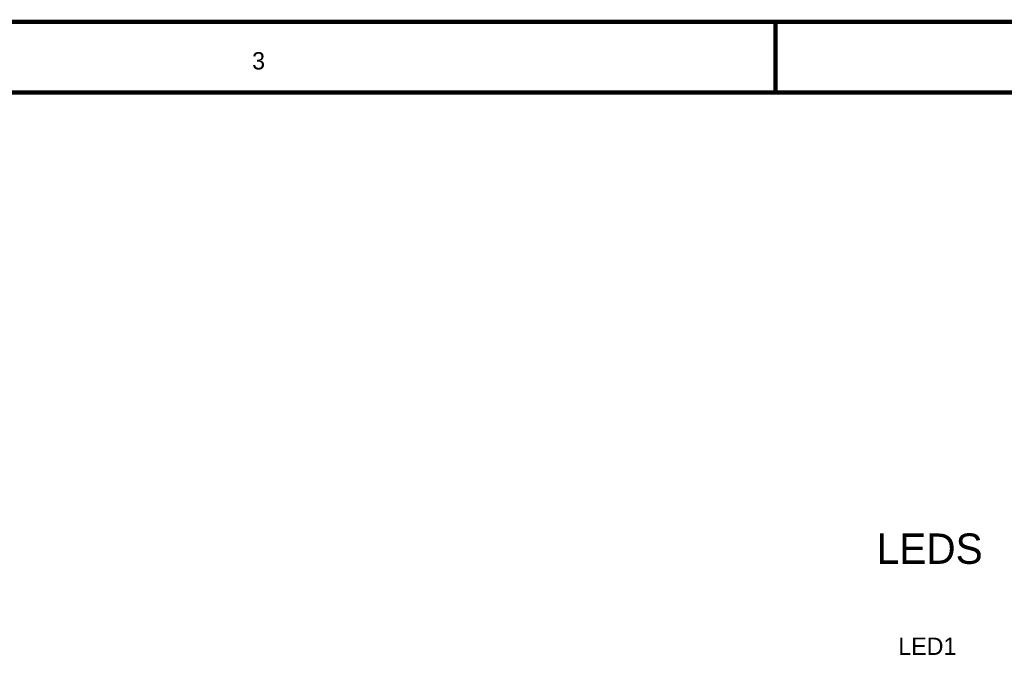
# Model space of a CAD drawing. Header units: inches. Extents: x 0 to 292, y 0 to 193.
# Tile 188 of 189: x 165 to 236, y 147 to 193. Entities that reach past the tile are written whole.
import ezdxf

# ---------------------------------------------------------------- set-up
doc = ezdxf.new("R2010")
doc.units = ezdxf.units.IN
doc.layers.add('Sheet', color=255, linetype='Continuous')

msp = doc.modelspace()

# ---------------------------------------------------------------- linework, layer by layer
at = {"layer": 'Sheet'}
for points in [[(0.058, 193.04, 0.3, 0.3, 0), (292.061, 193.04, 0.3, 0.3, 0), (292.061, 0, 0.3, 0.3, 0), (0.058, 0, 0.3, 0.3, 0), (0.058, 193.04, 0.3, 0.3, 0)], [(0.058, 193.04, 0.0991, 0.0991, 0), (0.058, 0, 0.0991, 0.0991, 0), (292.061, 0, 0.0991, 0.0991, 0), (292.061, 193.04, 0.0991, 0.0991, 0), (0.058, 193.04, 0.0991, 0.0991, 0), (0.058, 193.04, 0.0991, 0.0991, 0)], [(5.144, 187.953, 0.3, 0.3, 0), (286.976, 187.953, 0.3, 0.3, 0), (286.976, 5.068, 0.3, 0.3, 0), (5.144, 5.068, 0.3, 0.3, 0), (5.144, 187.953, 0.3, 0.3, 0)], [(5.144, 187.953, 0.0991, 0.0991, 0), (5.144, 5.068, 0.0991, 0.0991, 0), (286.976, 5.068, 0.0991, 0.0991, 0), (286.976, 187.953, 0.0991, 0.0991, 0), (5.144, 187.953, 0.0991, 0.0991, 0), (5.144, 187.953, 0.0991, 0.0991, 0)]]:
    msp.add_lwpolyline(points, format="xyseb", close=True, dxfattribs=at)
msp.add_lwpolyline([(219.056, 193.04, 0.3, 0.3, 0), (219.056, 187.953, 0.3, 0.3, 0)], format="xyseb", dxfattribs=at)

# ---------------------------------------------------------------- texts
for s, height, p in [('3', 1.247, (181.432, 189.61)), ('LEDS', 2.183, (226.323, 154.058)), ('LED1', 1.2474, (227.882, 147.509))]:
    msp.add_text(s, height=height, dxfattribs=at).set_placement(p)

doc.saveas('drawing.dxf')
